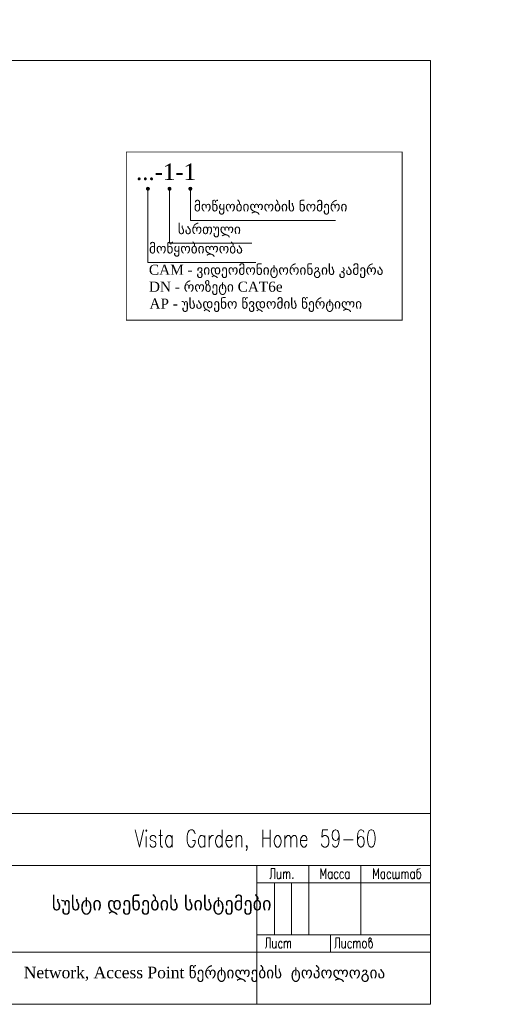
# Model space of a CAD drawing. Header units: millimetres. Extents: x 413 to 305578, y 115 to 38116.
# Tile 194 of 194: x 286899 to 305578, y 361 to 38073. Entities that reach past the tile are written whole.
import ezdxf

# ---------------------------------------------------------------- set-up
doc = ezdxf.new("R2010")
doc.units = ezdxf.units.MM
for name, color, linetype in [('PDF _0', 1, 'Continuous'), ('PDF _PDF__EL_legend', 7, 'Continuous'), ('PDF _Текст', 7, 'Continuous'), ('PDF _Форматка', 7, 'Continuous')]:
    doc.layers.add(name, color=color, linetype=linetype)
doc.styles.add('PDF Sylfaen', font='sylfaen.ttf')

msp = doc.modelspace()

# ---------------------------------------------------------------- linework, layer by layer
at = {"layer": 'PDF _0', "color": 251, "lineweight": 0, "true_color": 0x545454}
msp.add_lwpolyline([(290980, 33005, 31.8, 31.8, 0), (301548, 33005, 31.8, 31.8, 0), (301548, 26564, 31.8, 31.8, 0), (290980, 26564, 27.8, 27.8, 0)], format="xyseb", close=True, dxfattribs=at)
at = {"layer": 'PDF _PDF__EL_legend', "lineweight": 0}
for points in [[(291810, 31597), (291810, 28768), (295943, 28768)], [(292641, 31597), (292641, 29516), (295796, 29516)], [(293437, 31597), (293437, 30383), (298994, 30383)]]:
    msp.add_lwpolyline(points, dxfattribs=at)
at = {"layer": 'PDF _PDF__EL_legend', "transparency": 33554559}
for points in [[(291738, 31620), (291810, 31597), (291734, 31597)], [(291810, 31597), (291734, 31597), (291738, 31573)], [(291750, 31644), (291738, 31620), (291810, 31597)], [(291738, 31573), (291750, 31553), (291810, 31597)], [(291810, 31597), (291766, 31660), (291750, 31644)], [(291750, 31553), (291810, 31597), (291766, 31537)], [(291790, 31668), (291810, 31597), (291766, 31660)], [(291810, 31597), (291766, 31537), (291790, 31525)], [(291810, 31672), (291790, 31668), (291810, 31597)], [(291790, 31525), (291810, 31521), (291810, 31597)], [(291834, 31668), (291810, 31597), (291810, 31672)], [(291857, 31660), (291834, 31668), (291810, 31597)], [(291810, 31597), (291873, 31644), (291857, 31660)], [(291881, 31620), (291810, 31597), (291873, 31644)], [(291889, 31597), (291881, 31620), (291810, 31597)], [(291857, 31537), (291873, 31553), (291810, 31597)], [(291873, 31553), (291810, 31597), (291881, 31573)], [(291810, 31597), (291881, 31573), (291889, 31597)], [(291810, 31521), (291810, 31597), (291834, 31525)], [(291810, 31597), (291834, 31525), (291857, 31537)], [(292577, 31644), (292566, 31620), (292641, 31597)], [(292566, 31620), (292641, 31597), (292566, 31597)], [(292566, 31573), (292577, 31553), (292641, 31597)], [(292641, 31597), (292566, 31597), (292566, 31573)], [(292641, 31597), (292593, 31660), (292577, 31644)], [(292577, 31553), (292641, 31597), (292593, 31537)], [(292613, 31668), (292641, 31597), (292593, 31660)], [(292641, 31597), (292593, 31537), (292613, 31525)], [(292641, 31672), (292613, 31668), (292641, 31597)], [(292613, 31525), (292641, 31521), (292641, 31597)], [(292661, 31668), (292641, 31597), (292641, 31672)], [(292685, 31660), (292661, 31668), (292641, 31597)], [(292641, 31597), (292701, 31644), (292685, 31660)], [(292713, 31620), (292641, 31597), (292701, 31644)], [(292713, 31597), (292713, 31620), (292641, 31597)], [(292685, 31537), (292701, 31553), (292641, 31597)], [(292701, 31553), (292641, 31597), (292713, 31573)], [(292641, 31597), (292713, 31573), (292713, 31597)], [(292641, 31521), (292641, 31597), (292661, 31525)], [(292641, 31597), (292661, 31525), (292685, 31537)], [(293365, 31620), (293437, 31597), (293361, 31597)], [(293437, 31597), (293361, 31597), (293365, 31573)], [(293373, 31644), (293365, 31620), (293437, 31597)], [(293365, 31573), (293373, 31553), (293437, 31597)], [(293437, 31597), (293389, 31660), (293373, 31644)], [(293373, 31553), (293437, 31597), (293389, 31537)], [(293413, 31668), (293437, 31597), (293389, 31660)], [(293437, 31597), (293389, 31537), (293413, 31525)], [(293437, 31672), (293413, 31668), (293437, 31597)], [(293413, 31525), (293437, 31521), (293437, 31597)], [(293461, 31668), (293437, 31597), (293437, 31672)], [(293480, 31660), (293461, 31668), (293437, 31597)], [(293437, 31597), (293496, 31644), (293480, 31660)], [(293508, 31620), (293437, 31597), (293496, 31644)], [(293512, 31597), (293508, 31620), (293437, 31597)], [(293480, 31537), (293496, 31553), (293437, 31597)], [(293496, 31553), (293437, 31597), (293508, 31573)], [(293437, 31597), (293508, 31573), (293512, 31597)], [(293437, 31521), (293437, 31597), (293461, 31525)], [(293437, 31597), (293461, 31525), (293480, 31537)]]:
    msp.add_solid(points, dxfattribs=at)
at = {"layer": 'PDF _Форматка', "lineweight": 0}
for points in [[(248139, 38073), (248139, 36513), (248139, 361), (302630, 361), (302630, 36513), (259441, 36513)], [(278042, 361), (278042, 7673), (302630, 7673)], [(291320, 7044), (291483, 6380), (291647, 7044)], [(291750, 6794), (291750, 6380)], [(292120, 6730), (292100, 6794), (292040, 6826), (291977, 6826), (291913, 6794), (291893, 6730), (291913, 6666), (291957, 6635), (292060, 6603), (292100, 6571), (292120, 6507), (292120, 6476), (292100, 6412), (292040, 6380), (291977, 6380), (291913, 6412), (291893, 6476)], [(292223, 6826), (292367, 6826)], [(292287, 7044), (292287, 6507), (292307, 6412), (292347, 6380), (292386, 6380)], [(292737, 6730), (292697, 6794), (292657, 6826), (292593, 6826), (292554, 6794), (292510, 6730), (292490, 6635), (292490, 6571), (292510, 6476), (292554, 6412), (292593, 6380), (292657, 6380), (292697, 6412), (292737, 6476)], [(292737, 6826), (292737, 6380)], [(293624, 6889), (293600, 6949), (293560, 7013), (293520, 7044), (293437, 7044), (293397, 7013), (293353, 6949), (293333, 6889), (293313, 6794), (293313, 6635), (293333, 6539), (293353, 6476), (293397, 6412), (293437, 6380), (293520, 6380), (293560, 6412), (293600, 6476), (293624, 6539), (293624, 6635), (293520, 6635)], [(293994, 6826), (293994, 6380)], [(294157, 6826), (294157, 6380)], [(294157, 6635), (294177, 6730), (294220, 6794), (294260, 6826), (294320, 6826)], [(294650, 6730), (294610, 6794), (294566, 6826), (294507, 6826), (294467, 6794), (294423, 6730), (294403, 6635), (294403, 6571), (294423, 6476), (294467, 6412), (294507, 6380), (294566, 6380), (294610, 6412), (294650, 6476)], [(294650, 7044), (294650, 6380)], [(294793, 6635), (295040, 6635), (295040, 6698), (295020, 6762), (295000, 6794), (294960, 6826), (294897, 6826), (294857, 6794), (294817, 6730), (294793, 6635), (294793, 6571), (294817, 6476), (294857, 6412), (294897, 6380), (294960, 6380), (295000, 6412), (295040, 6476)], [(295187, 6826), (295187, 6380)], [(295187, 6698), (295247, 6794), (295286, 6826), (295350, 6826), (295390, 6794), (295410, 6698), (295410, 6380)], [(296213, 7044), (296213, 6380)], [(296500, 7044), (296500, 6380)], [(297057, 6826), (297057, 6380)], [(297057, 6698), (297120, 6794), (297160, 6826), (297220, 6826), (297264, 6794), (297283, 6698), (297283, 6380)], [(297283, 6698), (297343, 6794), (297387, 6826), (297446, 6826), (297490, 6794), (297510, 6698), (297510, 6380)], [(297653, 6635), (297900, 6635), (297900, 6698), (297880, 6762), (297860, 6794), (297816, 6826), (297757, 6826), (297717, 6794), (297673, 6730), (297653, 6635), (297653, 6571), (297673, 6476), (297717, 6412), (297757, 6380), (297816, 6380), (297860, 6412), (297900, 6476)], [(298704, 7044), (298497, 7044), (298477, 6762), (298497, 6794), (298560, 6826), (298620, 6826), (298684, 6794), (298723, 6730), (298743, 6635), (298743, 6571), (298723, 6476), (298684, 6412), (298620, 6380), (298560, 6380), (298497, 6412), (298477, 6444), (298457, 6507)], [(299133, 6826), (299113, 6730), (299073, 6666), (299010, 6635), (298990, 6635), (298930, 6666), (298887, 6730), (298867, 6826), (298867, 6857), (298887, 6949), (298930, 7013), (298990, 7044), (299010, 7044), (299073, 7013), (299113, 6949), (299133, 6826), (299133, 6666), (299113, 6507), (299073, 6412), (299010, 6380), (298970, 6380), (298906, 6412), (298887, 6476)], [(300080, 6949), (300060, 7013), (299996, 7044), (299957, 7044), (299897, 7013), (299853, 6917), (299833, 6762), (299833, 6603), (299853, 6476), (299897, 6412), (299957, 6380), (299976, 6380), (300040, 6412), (300080, 6476), (300100, 6571), (300100, 6603), (300080, 6698), (300040, 6762), (299976, 6794), (299957, 6794), (299897, 6762), (299853, 6698), (299833, 6603)], [(295617, 6412), (295597, 6380), (295577, 6412), (295597, 6444), (295617, 6412), (295617, 6348), (295597, 6285), (295577, 6253)], [(296213, 6730), (296500, 6730)], [(299300, 6666), (299670, 6666)], [(278042, 5680), (286682, 5680), (302630, 5680)], [(295983, 361), (295983, 5680)], [(297976, 3023), (297976, 5680)], [(299973, 3023), (299973, 5680)], [(296671, 5171), (296671, 5569), (296532, 5569), (296532, 5246), (296520, 5207), (296508, 5191), (296484, 5171)], [(296766, 5437), (296766, 5246), (296778, 5191), (296806, 5171), (296842, 5171), (296866, 5191), (296902, 5246)], [(296902, 5437), (296902, 5171)], [(297001, 5437), (297001, 5171)], [(297001, 5362), (297041, 5417), (297065, 5437), (297088, 5437), (297112, 5417), (297124, 5362), (297124, 5171)], [(297124, 5362), (297164, 5417), (297188, 5437), (297212, 5437), (297236, 5417), (297248, 5362), (297248, 5171)], [(298628, 5171), (298628, 5569), (298529, 5286), (298429, 5569), (298429, 5171)], [(298863, 5226), (298835, 5191), (298811, 5171), (298775, 5171), (298751, 5191), (298739, 5207), (298727, 5226), (298711, 5286), (298711, 5322), (298727, 5378), (298751, 5417), (298775, 5437), (298811, 5437), (298835, 5417), (298863, 5378)], [(298863, 5437), (298863, 5171)], [(299097, 5378), (299070, 5417), (299046, 5437), (299010, 5437), (298986, 5417), (298958, 5378), (298946, 5322), (298946, 5286), (298958, 5226), (298986, 5191), (299010, 5171), (299046, 5171), (299070, 5191), (299097, 5226)], [(299515, 5226), (299491, 5191), (299467, 5171), (299428, 5171), (299404, 5191), (299392, 5207), (299380, 5226), (299368, 5286), (299368, 5322), (299380, 5378), (299404, 5417), (299428, 5437), (299467, 5437), (299491, 5417), (299515, 5378)], [(299515, 5437), (299515, 5171)], [(300645, 5171), (300645, 5569), (300545, 5286), (300450, 5569), (300450, 5171)], [(300879, 5226), (300856, 5191), (300832, 5171), (300796, 5171), (300768, 5191), (300756, 5207), (300744, 5226), (300732, 5286), (300732, 5322), (300744, 5378), (300768, 5417), (300796, 5437), (300832, 5437), (300856, 5417), (300879, 5378)], [(300879, 5437), (300879, 5171)], [(301313, 5246), (301277, 5191), (301249, 5171), (301226, 5171), (301202, 5191), (301190, 5246), (301190, 5437)], [(301436, 5246), (301401, 5191), (301373, 5171), (301349, 5171), (301325, 5191), (301313, 5246), (301313, 5437)], [(301436, 5171), (301436, 5437)], [(301536, 5437), (301536, 5171)], [(301536, 5362), (301572, 5417), (301596, 5437), (301619, 5437), (301647, 5417), (301659, 5362), (301659, 5171)], [(301659, 5362), (301695, 5417), (301719, 5437), (301743, 5437), (301771, 5417), (301782, 5362), (301782, 5171)], [(302017, 5226), (301989, 5191), (301965, 5171), (301930, 5171), (301906, 5191), (301894, 5207), (301882, 5226), (301866, 5286), (301866, 5322), (301882, 5378), (301906, 5417), (301930, 5437), (301965, 5437), (301989, 5417), (302017, 5378)], [(302017, 5437), (302017, 5171)], [(302236, 5569), (302212, 5549), (302152, 5533), (302129, 5513), (302113, 5473), (302113, 5246), (302129, 5207), (302141, 5191), (302164, 5171), (302200, 5171), (302224, 5191), (302252, 5226), (302264, 5286), (302264, 5322), (302252, 5378), (302236, 5398), (302224, 5417), (302200, 5437), (302164, 5437), (302141, 5417), (302113, 5378)], [(295983, 5016), (302630, 5016)], [(296659, 3023), (296659, 5016)], [(297315, 3023), (297315, 5016)], [(295983, 3023), (302630, 3023)], [(298807, 2354), (298807, 3023)], [(296488, 2509), (296488, 2907), (296353, 2907), (296353, 2585), (296341, 2549), (296329, 2529), (296305, 2509)], [(296587, 2776), (296587, 2585), (296599, 2529), (296623, 2509), (296663, 2509), (296687, 2529), (296723, 2585)], [(296723, 2776), (296723, 2509)], [(296957, 2720), (296933, 2756), (296909, 2776), (296870, 2776), (296846, 2756), (296822, 2720), (296810, 2661), (296810, 2625), (296822, 2565), (296846, 2529), (296870, 2509), (296909, 2509), (296933, 2529), (296957, 2565)], [(297033, 2776), (297033, 2509)], [(297033, 2700), (297069, 2756), (297092, 2776), (297116, 2776), (297144, 2756), (297156, 2700), (297156, 2509)], [(297156, 2700), (297192, 2756), (297216, 2776), (297244, 2776), (297267, 2756), (297279, 2700), (297279, 2509)], [(299145, 2509), (299145, 2907), (299010, 2907), (299010, 2585), (298998, 2549), (298986, 2529), (298962, 2509)], [(299245, 2776), (299245, 2585), (299256, 2529), (299284, 2509), (299320, 2509), (299344, 2529), (299380, 2585)], [(299380, 2776), (299380, 2509)], [(299690, 2776), (299690, 2509)], [(299690, 2700), (299726, 2756), (299750, 2776), (299778, 2776), (299801, 2756), (299813, 2700), (299813, 2509)], [(299813, 2700), (299849, 2756), (299877, 2776), (299901, 2776), (299925, 2756), (299937, 2700), (299937, 2509)], [(300271, 2720), (300295, 2756), (300319, 2776), (300354, 2812), (300370, 2852), (300354, 2887), (300342, 2907), (300307, 2907), (300283, 2887), (300271, 2871), (300271, 2585), (300283, 2549), (300295, 2529), (300319, 2509), (300354, 2509), (300382, 2529), (300406, 2565), (300418, 2625), (300418, 2661), (300406, 2720), (300382, 2756), (300354, 2776), (300319, 2776)], [(278042, 2354), (286682, 2354), (302630, 2354)]]:
    msp.add_lwpolyline(points, dxfattribs=at)
for points in [[(291730, 7013), (291750, 6981), (291770, 7013), (291750, 7044)], [(296750, 6826), (296707, 6794), (296667, 6730), (296647, 6635), (296647, 6571), (296667, 6476), (296707, 6412), (296750, 6380), (296810, 6380), (296850, 6412), (296894, 6476), (296913, 6571), (296913, 6635), (296894, 6730), (296850, 6794), (296810, 6826)], [(300346, 7044), (300287, 7013), (300247, 6917), (300223, 6762), (300223, 6666), (300247, 6507), (300287, 6412), (300346, 6380), (300390, 6380), (300450, 6412), (300494, 6507), (300514, 6666), (300514, 6762), (300494, 6917), (300450, 7013), (300390, 7044)], [(297359, 5207), (297347, 5191), (297359, 5171), (297371, 5191)], [(295983, 3019), (298807, 3019), (298807, 2354), (295983, 2354)]]:
    msp.add_lwpolyline(points, close=True, dxfattribs=at)
for centre, major_axis, ratio, start_param, end_param in [((293881, 6603), (0, 229), 0.592287, 5.302448, 10.404847), ((299237, 5304), (-2, 136), 0.592007, 5.28006, 10.386961), ((301047, 5304), (-2, 137), 0.586878, 5.269966, 10.385714), ((299548, 2643), (0, 136), 0.596605, 5.317242, 10.387158), ((300105, 2643), (0, 138), 0.587511, 0.257316, 6.540501)]:
    msp.add_ellipse(centre, major_axis=major_axis, ratio=ratio, start_param=start_param, end_param=end_param, dxfattribs=at)

# ---------------------------------------------------------------- texts
at = {"layer": 'PDF _Текст', "attachment_point": 4, "style": 'PDF Sylfaen'}
for s, insert, char_height in [('...-1-1', (291356, 32241), 629.5), ('მოწყობილობის ნომერი', (293572, 30863), 387.39), ('სართული', (292955, 29992), 387.4), ('მოწყობილობა', (291853, 29252), 387.39), ('CAM - ვიდეომონიტორინგის კამერა', (291849, 28432), 387.39), ('DN - როზეტი CAT6e', (291849, 27784), 387.39), ('AP - უსადენო წვდომის წერტილი', (291869, 27135), 387.39), ('სუსტი დენების სისტემები', (288125, 4140), 531.62), ('Network, Access Point წერტილების  ტოპოლოგია', (287055, 1509), 443.02)]:
    msp.add_mtext(s, dxfattribs=dict(at, insert=insert, char_height=char_height))

doc.saveas('drawing.dxf')
